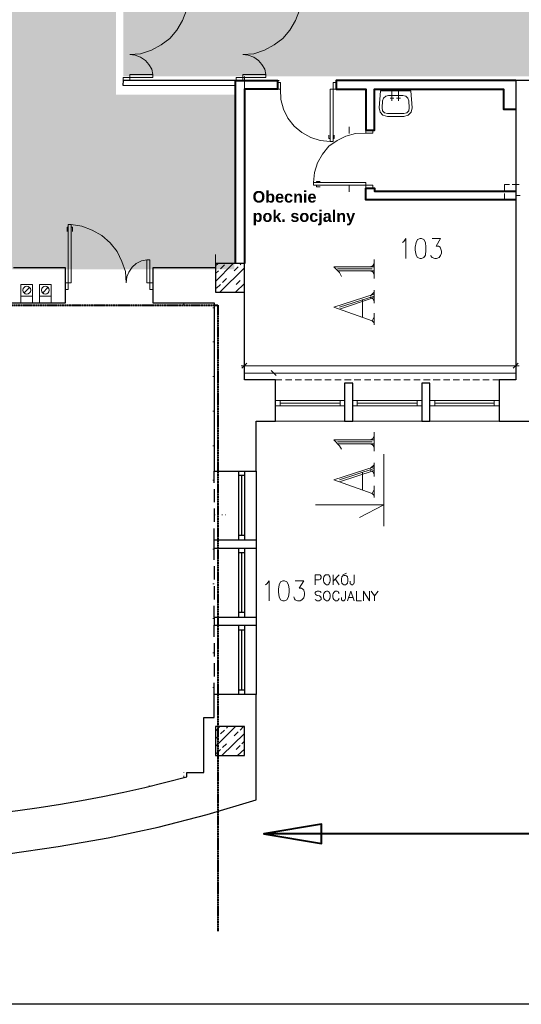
# Model space of a CAD drawing. Header units: millimetres. Extents: x 1 to 17496, y 1 to 30809.
# Tile 62 of 256: x 5413 to 6279, y 11395 to 13096. Entities that reach past the tile are written whole.
import ezdxf

# ---------------------------------------------------------------- set-up
doc = ezdxf.new("R2010")
doc.units = ezdxf.units.MM
doc.linetypes.add('BORDER', pattern=[1.75, 0.5, -0.25, 0.5, -0.25, 0, -0.25])
doc.linetypes.add('CENTER', pattern=[2, 1.25, -0.25, 0.25, -0.25])
for name, color, linetype, lineweight in [('0_Przyz_granicze oddziałów', 6, 'CENTER', 40), ('0_Przyz_Sala chorych', 5, 'BORDER', 40), ('N_SSP_ewakuacja', 4, 'CENTER', 40)]:
    doc.layers.add(name, color=color, linetype=linetype, lineweight=lineweight)
for name, color, linetype in [('0_Przyz_Opisy oddziałów', 5, 'Continuous'), ('Opisy', 255, 'Continuous'), ('PDF _Geometria', 7, 'Continuous')]:
    doc.layers.add(name, color=color, linetype=linetype)
doc.styles.add('arial', font='arialbd.ttf')

msp = doc.modelspace()

# ---------------------------------------------------------------- hatches: boundary and pattern name
at = {"layer": 'N_SSP_ewakuacja', "lineweight": 60, "transparency": 33554457}
h = msp.add_hatch(color=51, dxfattribs=at)
h.dxf.hatch_style = 1
h.paths.add_polyline_path([(4479.9, 13275.6), (4473.2, 13275.6), (4473, 13274.8), (4472.8, 13235.4), (4472.8, 12976.6), (4472.1, 12990.2), (4472.1, 12664.8), (5783.1, 12664.8), (5783.1, 12966.2), (5579.1, 12966.2), (5579.1, 13152.9), (5745.8, 13147.6), (5632.4, 13242.2), (5632.4, 13423.7), (4479.9, 13423.7)])
h = msp.add_hatch(color=51, dxfattribs=at)
h.dxf.hatch_style = 1
h.paths.add_polyline_path([(5586.2, 13139.6), (5591.6, 13124.3), (5591.6, 12998.2), (9155.5, 12998.2), (9155.5, 12381.5), (9411.6, 12381.5), (9411.6, 13002.4), (13346.5, 13002.4), (13346.5, 12870.1), (13564.1, 12870.1), (13564.1, 13410), (13350.7, 13410), (13350.7, 13283.7), (6331.8, 13283.7), (6331.8, 13153), (6137.1, 13153), (6137.1, 13139.6)])

# ---------------------------------------------------------------- linework, layer by layer
at = {"layer": '0_Przyz_granicze oddziałów'}
msp.add_lwpolyline([(4503.8, 11526.9), (4503.8, 12603.1), (5754.7, 12603.1), (5754.7, 11521.5)], dxfattribs=at)
at = {"layer": '0_Przyz_Opisy oddziałów', "lineweight": 40}
msp.add_lwpolyline([(6830.6, 11689.6), (5834.2, 11689.6), (5933.6, 11672.8), (5933.6, 11706.5), (5834.2, 11689.6)], dxfattribs=at)
at = {"layer": 'Opisy', "lineweight": 18}
for points in [[(5836.8, 12120), (5839.3, 12121.7), (5843.5, 12126.8), (5843.5, 12092.2)], [(5888.1, 12126.8), (5903.3, 12126.8), (5894.9, 12114.1), (5899.1, 12114.1), (5901.6, 12112.4), (5903.3, 12110.8), (5904.1, 12105.7), (5904.1, 12102.3), (5903.3, 12097.3), (5899.9, 12093.9), (5896.6, 12092.2), (5892.4, 12092.2), (5888.1, 12093.9), (5887.3, 12095.6), (5885.6, 12099)], [(5922.7, 12120), (5922.7, 12136.9), (5931.1, 12136.9), (5931.9, 12136), (5932.8, 12134.3), (5932.8, 12131.8), (5931.9, 12130.1), (5931.1, 12129.3), (5929.4, 12128.4), (5922.7, 12128.4)], [(5953.8, 12136.9), (5953.8, 12120)], [(5963.9, 12136.9), (5953.8, 12125.9)], [(5957.2, 12130.1), (5963.9, 12120)], [(5970.7, 12136.9), (5976.6, 12140.2)], [(5990.1, 12136.9), (5990.1, 12124.2), (5989.2, 12121.7), (5988.4, 12120.9), (5987.5, 12120), (5985.8, 12120), (5984.2, 12120.9), (5983.3, 12121.7), (5983.3, 12125.9)], [(5932.8, 12106.5), (5931.1, 12108.2), (5929.4, 12109.1), (5926, 12109.1), (5924.4, 12108.2), (5922.7, 12106.5), (5922.7, 12104.9), (5923.5, 12103.2), (5924.4, 12102.3), (5926, 12101.5), (5930.3, 12100.6), (5931.1, 12099.8), (5931.9, 12099), (5932.8, 12097.3), (5932.8, 12094.7), (5931.1, 12093.1), (5929.4, 12092.2), (5926, 12092.2), (5924.4, 12093.1), (5922.7, 12094.7)], [(5963.9, 12104.9), (5963.1, 12106.5), (5962.3, 12108.2), (5960.6, 12109.1), (5957.2, 12109.1), (5956.4, 12108.2), (5954.7, 12106.5), (5953.8, 12104.9), (5953, 12102.3), (5953, 12099), (5953.8, 12096.4), (5954.7, 12094.7), (5956.4, 12093.1), (5957.2, 12092.2), (5960.6, 12092.2), (5962.3, 12093.1), (5963.1, 12094.7), (5963.9, 12096.4)], [(5974.9, 12109.1), (5974.9, 12096.4), (5974.1, 12093.9), (5973.2, 12093.1), (5972.4, 12092.2), (5970.7, 12092.2), (5969, 12093.1), (5968.2, 12093.9), (5968.2, 12098.1)], [(5978.3, 12092.2), (5984.2, 12109.1), (5990.1, 12092.2)], [(5994.3, 12109.1), (5994.3, 12092.2), (6002.7, 12092.2)], [(6006.1, 12092.2), (6006.1, 12109.1), (6016.2, 12092.2), (6016.2, 12109.1)], [(6019.5, 12109.1), (6025.4, 12100.6), (6025.4, 12092.2)], [(6031.3, 12109.1), (6025.4, 12100.6)], [(5980.8, 12098.1), (5988.4, 12098.1)]]:
    msp.add_lwpolyline(points, dxfattribs=at)
for points in [[(5867.1, 12126.8), (5862.9, 12125.1), (5860.4, 12120), (5859.5, 12112.4), (5859.5, 12107.4), (5860.4, 12099), (5862.9, 12093.9), (5867.1, 12092.2), (5869.6, 12092.2), (5873.8, 12093.9), (5876.4, 12099), (5878, 12107.4), (5878, 12112.4), (5876.4, 12120), (5873.8, 12125.1), (5869.6, 12126.8)], [(5942, 12136.9), (5940.4, 12136.9), (5938.7, 12135.2), (5937.8, 12133.5), (5937, 12131), (5937, 12126.8), (5937.8, 12124.2), (5938.7, 12122.5), (5940.4, 12120.9), (5942, 12120), (5944.6, 12120), (5946.3, 12120.9), (5947.1, 12122.5), (5947.9, 12124.2), (5948.8, 12126.8), (5948.8, 12131), (5947.9, 12133.5), (5947.1, 12135.2), (5946.3, 12136.9)], [(5972.4, 12136), (5970.7, 12135.2), (5969, 12133.5), (5968.2, 12130.1), (5968.2, 12125.9), (5969, 12122.5), (5970.7, 12120.9), (5972.4, 12120), (5974.9, 12120), (5976.6, 12120.9), (5978.3, 12122.5), (5979.1, 12125.9), (5979.1, 12130.1), (5978.3, 12133.5), (5976.6, 12135.2), (5974.9, 12136)], [(5942, 12109.1), (5940.4, 12108.2), (5938.7, 12106.5), (5937.8, 12104.9), (5937, 12102.3), (5937, 12099), (5937.8, 12096.4), (5938.7, 12094.7), (5940.4, 12093.1), (5942, 12092.2), (5944.6, 12092.2), (5946.3, 12093.1), (5947.1, 12094.7), (5947.9, 12096.4), (5948.8, 12099), (5948.8, 12102.3), (5947.9, 12104.9), (5947.1, 12106.5), (5946.3, 12108.2), (5944.6, 12109.1)]]:
    msp.add_lwpolyline(points, close=True, dxfattribs=at)
at = {"layer": 'PDF _Geometria'}
msp.add_lwpolyline([(1887, 15398.1), (14038.1, 15398.1), (14038.1, 11395.3), (1887, 11395.3)], close=True, dxfattribs=at)
at = {"layer": 'PDF _Geometria', "lineweight": 18}
for points in [[(5642.4, 13001), (5602.8, 13001), (5602.8, 12990.9), (5591, 12990.9), (5591, 12995.9), (5642.4, 12995.9), (5642.4, 13001), (5640.7, 13010.2), (5635.7, 13018.7), (5629.8, 13025.4), (5621.4, 13031.3), (5612.1, 13034.7), (5602.8, 13035.5), (5621.4, 13037.2), (5639.9, 13043.1), (5656.7, 13052.4), (5671.9, 13063.3), (5683.7, 13077.6), (5693.8, 13094.5), (5700.5, 13112.2), (5703.1, 13130.7)], [(5837.6, 13001), (5798, 13001), (5798, 12990.9), (5786.2, 12990.9), (5786.2, 12995.9), (5837.6, 12995.9), (5837.6, 13001), (5835.9, 13010.2), (5830.9, 13018.7), (5825, 13025.4), (5816.6, 13031.3), (5807.3, 13034.7), (5798, 13035.5), (5816.6, 13037.2), (5835.1, 13043.1), (5851.9, 13052.4), (5867.1, 13063.3), (5878.9, 13077.6), (5889, 13094.5), (5895.7, 13112.2), (5898.3, 13130.7)], [(5800.6, 12974.9), (5800.6, 12997.6)], [(5782.9, 12990.9), (5785.4, 12990.9)], [(5862.9, 12975.7), (5863.7, 12958), (5867.9, 12941.2), (5875.5, 12926), (5886.5, 12911.7), (5899.9, 12900.8), (5915.1, 12892.3), (5931.1, 12887.3), (5948.8, 12885.6)], [(5990.1, 12975.7), (5972.4, 12975.7)], [(6054.9, 12975.7), (6054.9, 12955.5)], [(6066.7, 12975.7), (6066.7, 12955.5)], [(6233.5, 12975.7), (6214.9, 12975.7)], [(5800.6, 12940.3), (5800.6, 12963.1)], [(6052.4, 12960.6), (6058.3, 12960.6)], [(6070.1, 12960.6), (6063.3, 12960.6)], [(5800.6, 12906.7), (5800.6, 12929.4)], [(5800.6, 12922.7), (5800.6, 12905)], [(5981.6, 12899.1), (5981.6, 12910.9)], [(6268.8, 12905), (6268.8, 12922.7)], [(5800.6, 12872.1), (5800.6, 12894.9)], [(6010.3, 12899.9), (5992.6, 12899.1), (5975.7, 12894.9), (5960.6, 12887.3), (5946.3, 12877.2), (5935.3, 12863.7), (5926.9, 12848.5), (5921.8, 12831.7), (5920.1, 12814.8)], [(5948.8, 12890.6), (5946.3, 12890.6), (5946.3, 12896.5)], [(5953.8, 12890.6), (5955.5, 12890.6), (5955.5, 12896.5)], [(5800.6, 12838.4), (5800.6, 12861.2)], [(5800.6, 12803.9), (5800.6, 12826.6)], [(5925.2, 12814.8), (5925.2, 12816.5), (5931.1, 12816.5)], [(5925.2, 12809.8), (5925.2, 12807.3), (5931.1, 12807.3)], [(5981.6, 12798.8), (5981.6, 12810.6)], [(6257.9, 12811.5), (6249.5, 12811.5), (6249.5, 12801.4)], [(6274.7, 12811.5), (6262.9, 12811.5)], [(5800.6, 12770.2), (5800.6, 12793)], [(6214.9, 12799.7), (6233.5, 12799.7)], [(6249.5, 12795.5), (6249.5, 12784.5)], [(6276.4, 12792.1), (6268.8, 12792.1), (6268.8, 12785.4)], [(5800.6, 12779.5), (5800.6, 12761.8)], [(5800.6, 12735.7), (5800.6, 12758.4)], [(5496.5, 12737.4), (5494.8, 12737.4), (5494.8, 12729.8)], [(5632.1, 12680.9), (5632.1, 12641.4), (5642.2, 12641.4), (5642.2, 12629.6), (5637.2, 12629.6), (5637.2, 12680.9), (5632.1, 12680.9), (5622.8, 12679.3), (5613.6, 12675), (5606.8, 12668.3), (5600.9, 12659.9), (5597.6, 12651.5), (5596.7, 12641.4), (5595.1, 12660.7), (5589.2, 12678.4), (5580.7, 12695.3), (5568.9, 12710.4), (5554.6, 12723), (5537.8, 12732.3), (5520.1, 12739), (5501.6, 12742.4)], [(5501.6, 12737.4), (5504.1, 12737.4), (5504.1, 12729.8)], [(5785.4, 12723.9), (5785.4, 12741.6)], [(5800.6, 12741.6), (5800.6, 12723.9)], [(6268.8, 12723.9), (6268.8, 12741.6)], [(5800.6, 12702), (5800.6, 12724.7)], [(6073.4, 12711.3), (6076, 12712.9), (6079.3, 12718), (6079.3, 12683.5)], [(6124.8, 12718), (6139.1, 12718), (6131.5, 12704.5), (6135.8, 12704.5), (6138.3, 12702.8), (6139.1, 12701.1), (6140.8, 12696.1), (6140.8, 12692.7), (6139.1, 12688.5), (6136.6, 12685.1), (6132.4, 12683.5), (6129, 12683.5), (6124.8, 12685.1), (6123.1, 12686.8), (6122.3, 12689.4)], [(5750.9, 12675), (5750.9, 12690.2)], [(5784.6, 12691.9), (5785.4, 12691.9)], [(5800.6, 12675), (5800.6, 12690.2)], [(5750.9, 12670.8), (5755.1, 12675)], [(5750.9, 12643.9), (5781.2, 12675)], [(5759.3, 12665.8), (5766, 12672.5)], [(5793, 12672.5), (5794.7, 12675)], [(6017.8, 12669.1), (6024.6, 12671.7)], [(6021.2, 12669.1), (6024.6, 12675)], [(6024.6, 12648.9), (6024.6, 12681.8)], [(5426.6, 12667.5), (5426.6, 12668.3)], [(5485.6, 12667.5), (5485.6, 12668.3)], [(5750.9, 12657.4), (5755.9, 12662.4)], [(5758.4, 12625.3), (5800.6, 12667.5)], [(5782.9, 12662.4), (5789.6, 12669.1)], [(6024.6, 12669.1), (5954.7, 12669.1), (5964.8, 12659), (5968.2, 12652.3)], [(5961.4, 12665.8), (6021.2, 12665.8)], [(5961.4, 12662.4), (6024.6, 12662.4)], [(6017.8, 12662.4), (6024.6, 12659)], [(6021.2, 12662.4), (6024.6, 12655.7)], [(5752.5, 12632.1), (5759.3, 12638.8)], [(5762.7, 12642.2), (5769.4, 12648.9)], [(5785.4, 12625.3), (5800.6, 12640.5)], [(5786.2, 12638.8), (5793, 12645.6)], [(5414.8, 12618.6), (5414.8, 12606.8), (5435, 12606.8), (5435, 12618.6)], [(5419.9, 12623.7), (5430, 12633.8)], [(5446.8, 12618.6), (5446.8, 12606.8), (5467, 12606.8), (5467, 12618.6)], [(5451.9, 12623.7), (5462, 12633.8)], [(5799.7, 12626.2), (5800.6, 12627)], [(6024.6, 12622), (5954.7, 12599.2), (6021.2, 12575.7)], [(5964.8, 12599.2), (6024.6, 12618.6)], [(6017.8, 12618.6), (6024.6, 12625.3)], [(6024.6, 12606), (6024.6, 12628.7)], [(5696.1, 12606.8), (5696.1, 12603.5)], [(5964.8, 12595.9), (6024.6, 12616.1)], [(6004.4, 12582.4), (6004.4, 12612.7)], [(6017.8, 12616.1), (6024.6, 12612.7)], [(6021.2, 12616.1), (6024.6, 12609.3)], [(5745.8, 12598.4), (5748.3, 12598.4)], [(6024.6, 12568.9), (6024.6, 12589.1)], [(6024.6, 12572.3), (6021.2, 12575.7), (6024.6, 12582.4)], [(5745.8, 12539.4), (5748.3, 12539.4)], [(5804.8, 12502.4), (5796.3, 12494)], [(5800.6, 12507.4), (5800.6, 12488.9)], [(6264.6, 12494), (6273, 12502.4)], [(6268.8, 12488.9), (6268.8, 12507.4)], [(5794.7, 12498.2), (5806.4, 12498.2), (6262.9, 12498.2), (6274.7, 12498.2)], [(6268.8, 12485.5), (5800.6, 12485.5)], [(5842.7, 12485.5), (5860.4, 12485.5)], [(5846.9, 12489.8), (5855.3, 12481.3)], [(5745.8, 12479.6), (5748.3, 12479.6)], [(5865.4, 12473.7), (5854.5, 12473.7)], [(5882.2, 12473.7), (5871.3, 12473.7)], [(5899.1, 12473.7), (5888.1, 12473.7)], [(5916.8, 12473.7), (5905, 12473.7)], [(5933.6, 12473.7), (5921.8, 12473.7)], [(5950.5, 12473.7), (5939.5, 12473.7)], [(5967.3, 12473.7), (5956.4, 12473.7)], [(5985, 12473.7), (5973.2, 12473.7)], [(6001.8, 12473.7), (5990.1, 12473.7)], [(6018.7, 12473.7), (6007.7, 12473.7)], [(6035.5, 12473.7), (6024.6, 12473.7)], [(6053.2, 12473.7), (6041.4, 12473.7)], [(6070.1, 12473.7), (6058.3, 12473.7)], [(6086.9, 12473.7), (6076, 12473.7)], [(6103.8, 12473.7), (6092.8, 12473.7)], [(6121.4, 12473.7), (6109.6, 12473.7)], [(6138.3, 12473.7), (6126.5, 12473.7)], [(6155.1, 12473.7), (6144.2, 12473.7)], [(6172, 12473.7), (6161, 12473.7)], [(6189.7, 12473.7), (6177.9, 12473.7)], [(6206.5, 12473.7), (6194.7, 12473.7)], [(6223.3, 12473.7), (6212.4, 12473.7)], [(6240.2, 12473.7), (6229.2, 12473.7)], [(5973.2, 12438.4), (5854.5, 12438.4)], [(5862, 12429.1), (5862, 12438.4)], [(5965.6, 12433.3), (5862, 12433.3)], [(5965.6, 12438.4), (5965.6, 12429.1)], [(6107.1, 12438.4), (5987.5, 12438.4)], [(5995.1, 12429.1), (5995.1, 12438.4)], [(6098.7, 12433.3), (5995.1, 12433.3)], [(6098.7, 12438.4), (6098.7, 12429.1)], [(6240.2, 12438.4), (6120.6, 12438.4)], [(6129, 12429.1), (6129, 12438.4)], [(6231.8, 12433.3), (6129, 12433.3)], [(6231.8, 12438.4), (6231.8, 12429.1)], [(5745.8, 12419.8), (5748.3, 12419.8)], [(5973.2, 12429.1), (5854.5, 12429.1)], [(6107.1, 12429.1), (5987.5, 12429.1)], [(6240.2, 12429.1), (6120.6, 12429.1)], [(5854.5, 12402.2), (6240.2, 12402.2)], [(6024.6, 12350.8), (6024.6, 12383.6)], [(6024.6, 12370.2), (5954.7, 12370.2), (5964.8, 12360), (5968.2, 12354.2)], [(5961.4, 12366.8), (6021.2, 12366.8)], [(5961.4, 12363.4), (6024.6, 12363.4)], [(6017.8, 12370.2), (6024.6, 12373.5)], [(6017.8, 12363.4), (6024.6, 12360)], [(6021.2, 12370.2), (6024.6, 12376.9)], [(6021.2, 12363.4), (6024.6, 12357.5)], [(5745.8, 12360), (5748.3, 12360)], [(6024.6, 12307), (6024.6, 12330.6)], [(6041.4, 12345.7), (6041.4, 12221.1)], [(6024.6, 12323.8), (5954.7, 12301.1), (6021.2, 12277.5)], [(5964.8, 12301.1), (6024.6, 12320.5)], [(5964.8, 12297.7), (6024.6, 12317.1)], [(6004.4, 12284.2), (6004.4, 12313.7)], [(6017.8, 12320.5), (6024.6, 12327.2)], [(6017.8, 12317.1), (6024.6, 12313.7)], [(6021.2, 12317.1), (6024.6, 12310.4)], [(5745.8, 12300.3), (5748.3, 12300.3)], [(6024.6, 12274.1), (6021.2, 12277.5), (6024.6, 12284.2)], [(6024.6, 12270.8), (6024.6, 12291)], [(5923.5, 12258.1), (6041.4, 12258.1), (5999.3, 12236.2)], [(5749.2, 12240.5), (5750, 12240.5)], [(5755.1, 12240.5), (5755.9, 12240.5)], [(5761.8, 12240.5), (5762.7, 12240.5)], [(5767.7, 12240.5), (5768.5, 12240.5)], [(5745.8, 12181.5), (5748.3, 12181.5)], [(5745.8, 12121.7), (5748.3, 12121.7)], [(5745.8, 12061.9), (5748.3, 12061.9)], [(5745.8, 12002.1), (5748.3, 12002.1)], [(5748.3, 11963.4), (5748.3, 11981.9)], [(5745.8, 11942.3), (5748.3, 11942.3)], [(5748.3, 11904.4), (5748.3, 11922.1)], [(5729.8, 11882.5), (5730.6, 11882.5)], [(5750.9, 11867.3), (5758.4, 11874.9)], [(5750.9, 11840.4), (5785.4, 11874.9)], [(5769.4, 11872.4), (5771.9, 11874.9)], [(5793, 11869), (5798.9, 11874.9)], [(5750.9, 11853.9), (5755.9, 11858.9)], [(5759.3, 11862.3), (5766, 11869)], [(5761.8, 11825.2), (5800.6, 11863.1)], [(5782.9, 11858.9), (5789.6, 11865.7)], [(5762.7, 11838.7), (5769.4, 11845.4)], [(5786.2, 11835.3), (5793, 11842.1)], [(5788.8, 11825.2), (5800.6, 11836.2)], [(5796.3, 11845.4), (5800.6, 11849.7)], [(5729.8, 11822.7), (5730.6, 11822.7)], [(5752.5, 11828.6), (5759.3, 11835.3)], [(5696.1, 11795.8), (5696.1, 11794.9)], [(5696.1, 11789.9), (5696.1, 11786.5)], [(5636.3, 11773), (5636.3, 11771.3)]]:
    msp.add_lwpolyline(points, dxfattribs=at)
at = {"layer": 'PDF _Geometria', "lineweight": 25}
for points in [[(5785.2, 12982.5), (5785.7, 12990.9), (5591.5, 12991), (5590.9, 12982.6)], [(5800.6, 12625.3), (5800.6, 12675), (5750.9, 12675), (5750.9, 12625.3)], [(5987.5, 12402.2), (5987.5, 12467.9), (5973.2, 12467.9), (5973.2, 12402.2)], [(6120.6, 12402.2), (6120.6, 12467.9), (6107.1, 12467.9), (6107.1, 12402.2)], [(5800.6, 11825.2), (5800.6, 11874.9), (5750.9, 11874.9), (5750.9, 11825.2)]]:
    msp.add_lwpolyline(points, close=True, dxfattribs=at)
at = {"layer": 'PDF _Geometria', "lineweight": 40}
for points in [[(5785.4, 12675), (5785.4, 12990.9), (5857.8, 12990.9), (5857.8, 12975.7), (5800.6, 12975.7), (5800.6, 12675)], [(6268.8, 12990.9), (5958.9, 12990.9), (5958.9, 12975.7), (6010.3, 12975.7), (6010.3, 12905), (6025.4, 12905), (6025.4, 12975.7), (6247.8, 12975.7), (6247.8, 12941.2), (6268.8, 12941.2)], [(6268.8, 12784.5), (6010.3, 12784.5), (6010.3, 12804.7), (6025.4, 12804.7), (6025.4, 12799.7), (6268.8, 12799.7)]]:
    msp.add_lwpolyline(points, dxfattribs=at)
at = {"layer": 'PDF _Geometria', "lineweight": 18}
for points in [[(5860.4, 12990.9), (5842.7, 12990.9)], [(5842.7, 12975.7), (5860.4, 12975.7)], [(5862.9, 12975.7), (5862.9, 12987.5), (5857.8, 12987.5), (5857.8, 12975.7)], [(5948.8, 12885.6), (5948.8, 12975.7), (5958.9, 12975.7), (5958.9, 12987.5), (5953.8, 12987.5), (5953.8, 12885.6)], [(6087.8, 12973.2), (6090.3, 12943.7), (6088.6, 12936.1), (6083.5, 12931.1), (6076, 12928.5), (6047.3, 12928.5), (6039.7, 12931.1), (6034.7, 12936.1), (6033, 12943.7), (6035.5, 12973.2)], [(6074.3, 12964.8), (6049, 12964.8), (6044.8, 12963.9), (6040.6, 12960.6), (6038.9, 12955.5), (6038.1, 12943.7), (6038.9, 12938.7), (6042.3, 12935.3), (6047.3, 12933.6), (6076, 12933.6), (6081, 12935.3), (6084.4, 12938.7), (6085.2, 12943.7), (6084.4, 12955.5), (6082.7, 12960.6), (6079.3, 12963.9)], [(6022.1, 12899.9), (6022.1, 12905), (6010.3, 12905), (6010.3, 12899.9)], [(5920.1, 12814.8), (6010.3, 12814.8), (6010.3, 12804.7), (6022.1, 12804.7), (6022.1, 12809.8), (5920.1, 12809.8)], [(5785.4, 12779.5), (5785.4, 12761.8)], [(5501.6, 12742.4), (5501.6, 12641.4), (5491.5, 12641.4), (5491.5, 12629.6), (5496.5, 12629.6), (5496.5, 12742.4)], [(6103.8, 12718), (6099.5, 12716.3), (6097, 12711.3), (6095.3, 12702.8), (6095.3, 12697.8), (6097, 12689.4), (6099.5, 12685.1), (6103.8, 12683.5), (6106.3, 12683.5), (6110.5, 12685.1), (6113, 12689.4), (6113.9, 12697.8), (6113.9, 12702.8), (6113, 12711.3), (6110.5, 12716.3), (6106.3, 12718)], [(5435, 12618.6), (5435, 12638.8), (5414.8, 12638.8), (5414.8, 12618.6)], [(5467, 12618.6), (5467, 12638.8), (5446.8, 12638.8), (5446.8, 12618.6)]]:
    msp.add_lwpolyline(points, close=True, dxfattribs=at)
at = {"layer": 'PDF _Geometria', "lineweight": 25}
for points in [[(6360.6, 12276.7), (6337.9, 12276.7), (6337.9, 12946.2), (6585.5, 12946.2), (6585.5, 12990.9), (6268.8, 12990.9), (6268.8, 12473.7), (6240.2, 12473.7), (6240.2, 12402.2), (6338.5, 12402.2)], [(4855.6, 12667.5), (4763.8, 12667.5), (4763.8, 12606.8), (5010.5, 12606.8), (5010.5, 12634.6), (5244.7, 12634.6), (5244.7, 12606.8), (5491.5, 12606.8), (5491.5, 12667.5), (5402.2, 12667.5)], [(5750.9, 12667.5), (5642.2, 12667.5), (5642.2, 12606.8), (5748.3, 12606.8), (5748.3, 12316.3)], [(5820.8, 12316.3), (5820.8, 12402.2), (5854.5, 12402.2), (5854.5, 12473.7), (5800.6, 12473.7), (5800.6, 12625.3)], [(5748.3, 12296), (5748.3, 12316.3), (5820.8, 12316.3), (5820.8, 12196.7), (5748.3, 12196.7), (5748.3, 12216.9)], [(5790.4, 12316.3), (5790.4, 12196.7)], [(5800.6, 12316.3), (5800.6, 12196.7)], [(5800.6, 12308.7), (5790.4, 12308.7)], [(5795.5, 12308.7), (5795.5, 12205.1)], [(5748.3, 12285.1), (5748.3, 12262.4)], [(5748.3, 12251.4), (5748.3, 12228.7)], [(5748.3, 12183.2), (5748.3, 12196.7)], [(5800.6, 12205.1), (5790.4, 12205.1)], [(5820.8, 12196.7), (5820.8, 12183.2)], [(5748.3, 12163), (5748.3, 12183.2), (5820.8, 12183.2), (5820.8, 12063.6), (5748.3, 12063.6), (5748.3, 12083.8)], [(5790.4, 12183.2), (5790.4, 12063.6)], [(5800.6, 12183.2), (5800.6, 12063.6)], [(5800.6, 12174.8), (5790.4, 12174.8)], [(5795.5, 12174.8), (5795.5, 12072)], [(5748.3, 12152), (5748.3, 12129.3)], [(5748.3, 12117.5), (5748.3, 12094.7)], [(5748.3, 12063.6), (5748.3, 12050.1)], [(5800.6, 12072), (5790.4, 12072)], [(5820.8, 12063.6), (5820.8, 12050.1)], [(5748.3, 12029.9), (5748.3, 12050.1), (5820.8, 12050.1), (5820.8, 11930.5), (5748.3, 11930.5), (5748.3, 11950.7)], [(5790.4, 12050.1), (5790.4, 11930.5)], [(5800.6, 12041.7), (5790.4, 12041.7)], [(5795.5, 12041.7), (5795.5, 11938.1)], [(5800.6, 12050.1), (5800.6, 11930.5)], [(5748.3, 12018.9), (5748.3, 11996.2)], [(5748.3, 11984.4), (5748.3, 11961.7)], [(5800.6, 11938.1), (5790.4, 11938.1)], [(4437.8, 11930.5), (4437.8, 11748.6), (4522.1, 11723.3), (4607.1, 11701.4), (4693, 11682.9), (4778.9, 11667.7), (4866.5, 11655.1), (4953.3, 11646.7), (5040.9, 11641.6), (5129.3, 11639.9), (5216.9, 11641.6), (5304.5, 11646.7), (5392.1, 11655.1), (5478.8, 11667.7), (5565.6, 11682.9), (5651.5, 11701.4), (5736.5, 11723.3), (5820.8, 11748.6), (5820.8, 11930.5)]]:
    msp.add_lwpolyline(points, dxfattribs=at)
msp.add_lwpolyline([(4509.4, 11930.5), (4509.4, 11890.9), (4527.1, 11890.9), (4527.1, 11795.8, 0.136421), (5701.2, 11788.2), (5701.2, 11795.8), (5730.6, 11795.8), (5730.6, 11890.9), (5748.3, 11890.9), (5748.3, 11930.5)], format="xyb", dxfattribs=at)
at = {"layer": 'PDF _Geometria', "lineweight": 18}
for centre in [(5424.9, 12628.7), (5456.9, 12628.7)]:
    msp.add_circle(centre, 6.77, dxfattribs=at)

# ---------------------------------------------------------------- texts
at = {"layer": '0_Przyz_Sala chorych', "color": 7, "insert": (5814.7, 12800), "char_height": 20, "width": 295.809, "attachment_point": 1, "style": 'arial'}
msp.add_mtext('Obecnie \\Ppok. socjalny', dxfattribs=at)

doc.saveas('drawing.dxf')
